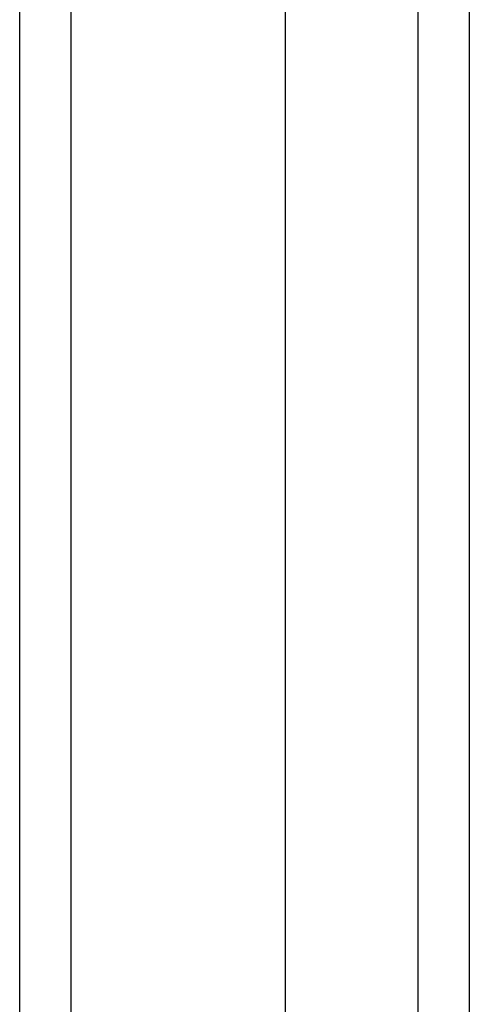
# Model space of a CAD drawing. Header units: inches. Extents: x 22 to 211, y 17 to 128.
# Tile 3 of 91: x 99.536 to 100.402, y 45.444 to 47.34. Entities that reach past the tile are written whole.
import ezdxf

# ---------------------------------------------------------------- set-up
doc = ezdxf.new("R2010")
doc.units = ezdxf.units.IN
doc.header["$MEASUREMENT"] = 0
doc.layers.add('Visible Edges(ANSI)', color=7, linetype='Continuous', lineweight=25)
doc.layers.add('Visible Tangent Edges(ANSI)', color=7, linetype='Continuous', lineweight=25)

msp = doc.modelspace()

# ---------------------------------------------------------------- linework, layer by layer
at = {"layer": 'Visible Edges(ANSI)'}
for p, q in [((99.5355, 103.6806), (99.5355, 43.8786)), ((100.0474, 44.4883), (100.0474, 103.071)), ((100.4017, 102.8825), (100.4017, 44.6768))]:
    msp.add_line(p, q, dxfattribs=at)
at = {"layer": 'Visible Tangent Edges(ANSI)'}
for p, q in [((99.6345, 43.8786), (99.6345, 103.6806)), ((100.3027, 103.0125), (100.3027, 44.5468))]:
    msp.add_line(p, q, dxfattribs=at)

doc.saveas('drawing.dxf')
